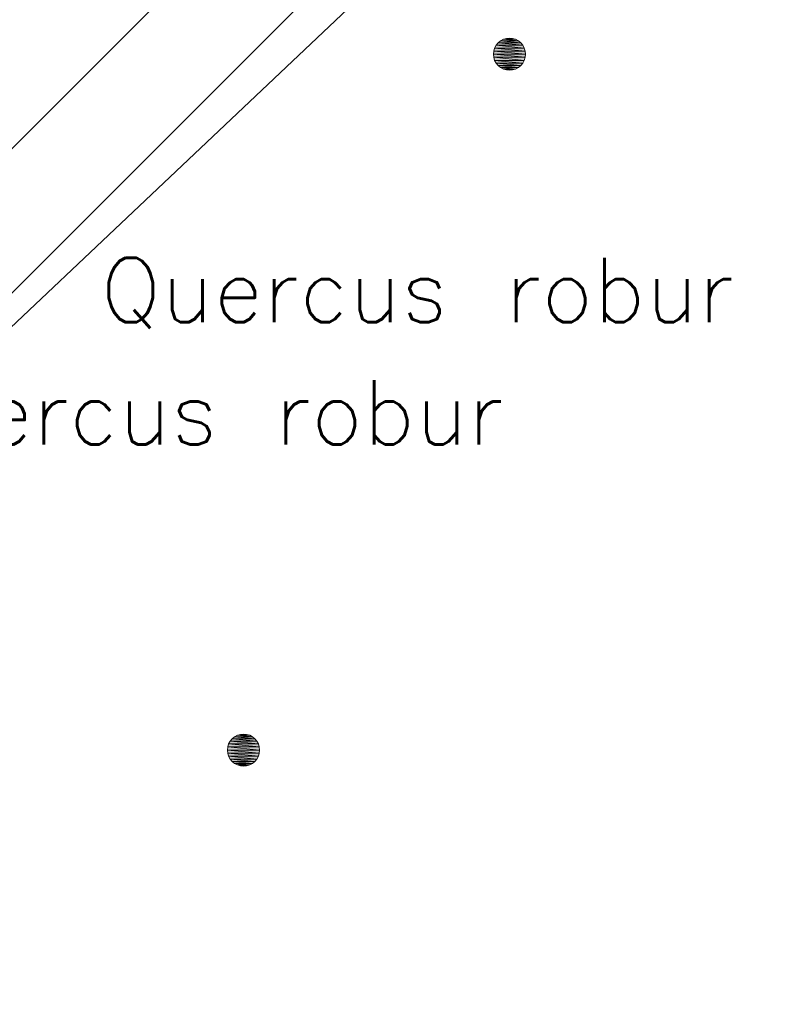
# Model space of a CAD drawing. Header units: metres. Extents: x 102764 to 106916, y 385369 to 392749.
# Tile 7 of 77: x 102895 to 102907, y 385371 to 385386. Entities that reach past the tile are written whole.
import ezdxf
from ezdxf.enums import TextEntityAlignment as Align

# ---------------------------------------------------------------- set-up
doc = ezdxf.new("R2010")
doc.units = ezdxf.units.M
for name, color, linetype, lineweight in [('0-BEPLANTING', 14, 'Continuous', 30), ('0-GRAS OM SPORTVELDEN', 2, 'Continuous', 30), ('B-WE-GR-STRUIK-G', 90, 'Continuous', 13), ('Bomen', 84, 'Continuous', 0), ('Boomsoort', 10, 'Continuous', 0)]:
    doc.layers.add(name, color=color, linetype=linetype, lineweight=lineweight)
doc.styles.add('Style-txt', font='txt.shx')
pattern_1 = [(45, (0, 0), (-1.122532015, 1.122532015), [])]

# ---------------------------------------------------------------- blocks, each defined once
blk = doc.blocks.new('MPOLYGON_63')
at = {"layer": 'Bomen', "flags": 128}
for points in [[(102898.065, 385375.138), (102898.034, 385375.1), (102898.45, 385375.1)], [(102898.103, 385375.169), (102898.065, 385375.138), (102898.419, 385375.138)], [(102898.065, 385375.138), (102898.419, 385375.138), (102898.45, 385375.1)], [(102898.146, 385375.192), (102898.103, 385375.169), (102898.381, 385375.169)], [(102898.103, 385375.169), (102898.381, 385375.169), (102898.419, 385375.138)], [(102898.193, 385375.206), (102898.146, 385375.192), (102898.338, 385375.192)], [(102898.146, 385375.192), (102898.338, 385375.192), (102898.381, 385375.169)], [(102898.242, 385375.211), (102898.193, 385375.206), (102898.291, 385375.206)], [(102898.193, 385375.206), (102898.291, 385375.206), (102898.338, 385375.192)], [(102897.997, 385375.01), (102897.992, 385374.961), (102898.492, 385374.961)], [(102897.992, 385374.961), (102897.997, 385374.912), (102898.487, 385374.912)], [(102897.992, 385374.961), (102898.492, 385374.961), (102898.487, 385374.912)], [(102898.011, 385375.057), (102897.997, 385375.01), (102898.487, 385375.01)], [(102897.997, 385375.01), (102898.487, 385375.01), (102898.492, 385374.961)], [(102898.034, 385375.1), (102898.011, 385375.057), (102898.473, 385375.057)], [(102898.011, 385375.057), (102898.473, 385375.057), (102898.487, 385375.01)], [(102898.034, 385375.1), (102898.45, 385375.1), (102898.473, 385375.057)], [(102897.997, 385374.912), (102898.011, 385374.865), (102898.473, 385374.865)], [(102897.997, 385374.912), (102898.487, 385374.912), (102898.473, 385374.865)], [(102898.011, 385374.865), (102898.034, 385374.822), (102898.45, 385374.822)], [(102898.011, 385374.865), (102898.473, 385374.865), (102898.45, 385374.822)], [(102898.034, 385374.822), (102898.065, 385374.784), (102898.419, 385374.784)], [(102898.034, 385374.822), (102898.45, 385374.822), (102898.419, 385374.784)], [(102898.065, 385374.784), (102898.103, 385374.753), (102898.381, 385374.753)], [(102898.065, 385374.784), (102898.419, 385374.784), (102898.381, 385374.753)], [(102898.103, 385374.753), (102898.146, 385374.73), (102898.338, 385374.73)], [(102898.103, 385374.753), (102898.381, 385374.753), (102898.338, 385374.73)], [(102898.146, 385374.73), (102898.193, 385374.716), (102898.291, 385374.716)], [(102898.146, 385374.73), (102898.338, 385374.73), (102898.291, 385374.716)], [(102898.193, 385374.716), (102898.291, 385374.716), (102898.242, 385374.711)]]:
    blk.add_lwpolyline(points, close=True, dxfattribs=at)
at = {"layer": 'Bomen', "color": 74, "true_color": 0x55aa00, "flags": 128}
for points in [[(102898.034, 385375.1), (102898.065, 385375.138)], [(102898.065, 385375.138), (102898.103, 385375.169)], [(102898.103, 385375.169), (102898.146, 385375.192)], [(102898.146, 385375.192), (102898.193, 385375.206)], [(102898.193, 385375.206), (102898.242, 385375.211)], [(102898.242, 385375.211), (102898.291, 385375.206)], [(102898.291, 385375.206), (102898.338, 385375.192)], [(102898.338, 385375.192), (102898.381, 385375.169)], [(102898.381, 385375.169), (102898.419, 385375.138)], [(102898.419, 385375.138), (102898.45, 385375.1)], [(102897.992, 385374.961), (102897.997, 385375.01)], [(102897.997, 385374.912), (102897.992, 385374.961)], [(102897.997, 385375.01), (102898.011, 385375.057)], [(102898.011, 385375.057), (102898.034, 385375.1)], [(102898.45, 385375.1), (102898.473, 385375.057)], [(102898.473, 385375.057), (102898.487, 385375.01)], [(102898.487, 385375.01), (102898.492, 385374.961)], [(102898.492, 385374.961), (102898.487, 385374.912)], [(102898.011, 385374.865), (102897.997, 385374.912)], [(102898.034, 385374.822), (102898.011, 385374.865)], [(102898.065, 385374.784), (102898.034, 385374.822)], [(102898.45, 385374.822), (102898.419, 385374.784)], [(102898.473, 385374.865), (102898.45, 385374.822)], [(102898.487, 385374.912), (102898.473, 385374.865)], [(102898.103, 385374.753), (102898.065, 385374.784)], [(102898.146, 385374.73), (102898.103, 385374.753)], [(102898.193, 385374.716), (102898.146, 385374.73)], [(102898.242, 385374.711), (102898.193, 385374.716)], [(102898.291, 385374.716), (102898.242, 385374.711)], [(102898.338, 385374.73), (102898.291, 385374.716)], [(102898.381, 385374.753), (102898.338, 385374.73)], [(102898.419, 385374.784), (102898.381, 385374.753)]]:
    blk.add_lwpolyline(points, dxfattribs=at)
at = {"layer": 'Bomen'}
for points in [[(102898.065, 385375.138), (102898.034, 385375.1), (102898.45, 385375.1)], [(102898.103, 385375.169), (102898.065, 385375.138), (102898.419, 385375.138)], [(102898.065, 385375.138), (102898.419, 385375.138), (102898.45, 385375.1)], [(102898.146, 385375.192), (102898.103, 385375.169), (102898.381, 385375.169)], [(102898.103, 385375.169), (102898.381, 385375.169), (102898.419, 385375.138)], [(102898.193, 385375.206), (102898.146, 385375.192), (102898.338, 385375.192)], [(102898.146, 385375.192), (102898.338, 385375.192), (102898.381, 385375.169)], [(102898.242, 385375.211), (102898.193, 385375.206), (102898.291, 385375.206)], [(102898.193, 385375.206), (102898.291, 385375.206), (102898.338, 385375.192)], [(102897.997, 385375.01), (102897.992, 385374.961), (102898.492, 385374.961)], [(102898.011, 385375.057), (102897.997, 385375.01), (102898.487, 385375.01)], [(102897.997, 385375.01), (102898.487, 385375.01), (102898.492, 385374.961)], [(102898.034, 385375.1), (102898.011, 385375.057), (102898.473, 385375.057)], [(102898.011, 385375.057), (102898.473, 385375.057), (102898.487, 385375.01)], [(102898.034, 385375.1), (102898.45, 385375.1), (102898.473, 385375.057)]]:
    blk.add_solid(points, dxfattribs=at)
at = {"layer": 'Bomen', "extrusion": (0, 0, -1)}
for points in [[(-102897.992, 385374.961), (-102897.997, 385374.912), (-102898.487, 385374.912)], [(-102897.992, 385374.961), (-102898.492, 385374.961), (-102898.487, 385374.912)], [(-102897.997, 385374.912), (-102898.011, 385374.865), (-102898.473, 385374.865)], [(-102897.997, 385374.912), (-102898.487, 385374.912), (-102898.473, 385374.865)], [(-102898.011, 385374.865), (-102898.034, 385374.822), (-102898.45, 385374.822)], [(-102898.011, 385374.865), (-102898.473, 385374.865), (-102898.45, 385374.822)], [(-102898.034, 385374.822), (-102898.065, 385374.784), (-102898.419, 385374.784)], [(-102898.034, 385374.822), (-102898.45, 385374.822), (-102898.419, 385374.784)], [(-102898.065, 385374.784), (-102898.103, 385374.753), (-102898.381, 385374.753)], [(-102898.065, 385374.784), (-102898.419, 385374.784), (-102898.381, 385374.753)], [(-102898.103, 385374.753), (-102898.146, 385374.73), (-102898.338, 385374.73)], [(-102898.103, 385374.753), (-102898.381, 385374.753), (-102898.338, 385374.73)], [(-102898.146, 385374.73), (-102898.193, 385374.716), (-102898.291, 385374.716)], [(-102898.146, 385374.73), (-102898.338, 385374.73), (-102898.291, 385374.716)], [(-102898.193, 385374.716), (-102898.291, 385374.716), (-102898.242, 385374.711)]]:
    blk.add_solid(points, dxfattribs=at)
blk = doc.blocks.new('MPOLYGON_67')
at = {"layer": 'Bomen', "flags": 128}
for points in [[(102902.238, 385385.987), (102902.201, 385385.956), (102902.554, 385385.956)], [(102902.282, 385386.01), (102902.238, 385385.987), (102902.516, 385385.987)], [(102902.238, 385385.987), (102902.516, 385385.987), (102902.554, 385385.956)], [(102902.329, 385386.024), (102902.282, 385386.01), (102902.473, 385386.01)], [(102902.282, 385386.01), (102902.473, 385386.01), (102902.516, 385385.987)], [(102902.377, 385386.029), (102902.329, 385386.024), (102902.426, 385386.024)], [(102902.329, 385386.024), (102902.426, 385386.024), (102902.473, 385386.01)], [(102902.132, 385385.828), (102902.127, 385385.779), (102902.627, 385385.779)], [(102902.146, 385385.875), (102902.132, 385385.828), (102902.622, 385385.828)], [(102902.132, 385385.828), (102902.622, 385385.828), (102902.627, 385385.779)], [(102902.169, 385385.918), (102902.146, 385385.875), (102902.608, 385385.875)], [(102902.146, 385385.875), (102902.608, 385385.875), (102902.622, 385385.828)], [(102902.201, 385385.956), (102902.169, 385385.918), (102902.585, 385385.918)], [(102902.169, 385385.918), (102902.585, 385385.918), (102902.608, 385385.875)], [(102902.201, 385385.956), (102902.554, 385385.956), (102902.585, 385385.918)], [(102902.127, 385385.779), (102902.132, 385385.73), (102902.622, 385385.73)], [(102902.127, 385385.779), (102902.627, 385385.779), (102902.622, 385385.73)], [(102902.132, 385385.73), (102902.146, 385385.683), (102902.608, 385385.683)], [(102902.132, 385385.73), (102902.622, 385385.73), (102902.608, 385385.683)], [(102902.146, 385385.683), (102902.169, 385385.64), (102902.585, 385385.64)], [(102902.146, 385385.683), (102902.608, 385385.683), (102902.585, 385385.64)], [(102902.169, 385385.64), (102902.201, 385385.602), (102902.554, 385385.602)], [(102902.169, 385385.64), (102902.585, 385385.64), (102902.554, 385385.602)], [(102902.201, 385385.602), (102902.238, 385385.571), (102902.516, 385385.571)], [(102902.201, 385385.602), (102902.554, 385385.602), (102902.516, 385385.571)], [(102902.238, 385385.571), (102902.282, 385385.548), (102902.473, 385385.548)], [(102902.238, 385385.571), (102902.516, 385385.571), (102902.473, 385385.548)], [(102902.282, 385385.548), (102902.329, 385385.534), (102902.426, 385385.534)], [(102902.282, 385385.548), (102902.473, 385385.548), (102902.426, 385385.534)], [(102902.329, 385385.534), (102902.426, 385385.534), (102902.377, 385385.529)]]:
    blk.add_lwpolyline(points, close=True, dxfattribs=at)
at = {"layer": 'Bomen', "color": 74, "true_color": 0x55aa00, "flags": 128}
for points in [[(102902.201, 385385.956), (102902.238, 385385.987)], [(102902.238, 385385.987), (102902.282, 385386.01)], [(102902.282, 385386.01), (102902.329, 385386.024)], [(102902.329, 385386.024), (102902.377, 385386.029)], [(102902.377, 385386.029), (102902.426, 385386.024)], [(102902.426, 385386.024), (102902.473, 385386.01)], [(102902.473, 385386.01), (102902.516, 385385.987)], [(102902.516, 385385.987), (102902.554, 385385.956)], [(102902.127, 385385.779), (102902.132, 385385.828)], [(102902.132, 385385.828), (102902.146, 385385.875)], [(102902.146, 385385.875), (102902.169, 385385.918)], [(102902.169, 385385.918), (102902.201, 385385.956)], [(102902.554, 385385.956), (102902.585, 385385.918)], [(102902.585, 385385.918), (102902.608, 385385.875)], [(102902.608, 385385.875), (102902.622, 385385.828)], [(102902.622, 385385.828), (102902.627, 385385.779)], [(102902.132, 385385.73), (102902.127, 385385.779)], [(102902.146, 385385.683), (102902.132, 385385.73)], [(102902.169, 385385.64), (102902.146, 385385.683)], [(102902.608, 385385.683), (102902.585, 385385.64)], [(102902.622, 385385.73), (102902.608, 385385.683)], [(102902.627, 385385.779), (102902.622, 385385.73)], [(102902.201, 385385.602), (102902.169, 385385.64)], [(102902.238, 385385.571), (102902.201, 385385.602)], [(102902.282, 385385.548), (102902.238, 385385.571)], [(102902.329, 385385.534), (102902.282, 385385.548)], [(102902.377, 385385.529), (102902.329, 385385.534)], [(102902.426, 385385.534), (102902.377, 385385.529)], [(102902.473, 385385.548), (102902.426, 385385.534)], [(102902.516, 385385.571), (102902.473, 385385.548)], [(102902.554, 385385.602), (102902.516, 385385.571)], [(102902.585, 385385.64), (102902.554, 385385.602)]]:
    blk.add_lwpolyline(points, dxfattribs=at)
at = {"layer": 'Bomen'}
for points in [[(102902.238, 385385.987), (102902.201, 385385.956), (102902.554, 385385.956)], [(102902.282, 385386.01), (102902.238, 385385.987), (102902.516, 385385.987)], [(102902.238, 385385.987), (102902.516, 385385.987), (102902.554, 385385.956)], [(102902.329, 385386.024), (102902.282, 385386.01), (102902.473, 385386.01)], [(102902.282, 385386.01), (102902.473, 385386.01), (102902.516, 385385.987)], [(102902.377, 385386.029), (102902.329, 385386.024), (102902.426, 385386.024)], [(102902.329, 385386.024), (102902.426, 385386.024), (102902.473, 385386.01)], [(102902.132, 385385.828), (102902.127, 385385.779), (102902.627, 385385.779)], [(102902.146, 385385.875), (102902.132, 385385.828), (102902.622, 385385.828)], [(102902.132, 385385.828), (102902.622, 385385.828), (102902.627, 385385.779)], [(102902.169, 385385.918), (102902.146, 385385.875), (102902.608, 385385.875)], [(102902.146, 385385.875), (102902.608, 385385.875), (102902.622, 385385.828)], [(102902.201, 385385.956), (102902.169, 385385.918), (102902.585, 385385.918)], [(102902.169, 385385.918), (102902.585, 385385.918), (102902.608, 385385.875)], [(102902.201, 385385.956), (102902.554, 385385.956), (102902.585, 385385.918)]]:
    blk.add_solid(points, dxfattribs=at)
at = {"layer": 'Bomen', "extrusion": (0, 0, -1)}
for points in [[(-102902.127, 385385.779), (-102902.132, 385385.73), (-102902.622, 385385.73)], [(-102902.127, 385385.779), (-102902.627, 385385.779), (-102902.622, 385385.73)], [(-102902.132, 385385.73), (-102902.146, 385385.683), (-102902.608, 385385.683)], [(-102902.132, 385385.73), (-102902.622, 385385.73), (-102902.608, 385385.683)], [(-102902.146, 385385.683), (-102902.169, 385385.64), (-102902.585, 385385.64)], [(-102902.146, 385385.683), (-102902.608, 385385.683), (-102902.585, 385385.64)], [(-102902.169, 385385.64), (-102902.201, 385385.602), (-102902.554, 385385.602)], [(-102902.169, 385385.64), (-102902.585, 385385.64), (-102902.554, 385385.602)], [(-102902.201, 385385.602), (-102902.238, 385385.571), (-102902.516, 385385.571)], [(-102902.201, 385385.602), (-102902.554, 385385.602), (-102902.516, 385385.571)], [(-102902.238, 385385.571), (-102902.282, 385385.548), (-102902.473, 385385.548)], [(-102902.238, 385385.571), (-102902.516, 385385.571), (-102902.473, 385385.548)], [(-102902.282, 385385.548), (-102902.329, 385385.534), (-102902.426, 385385.534)], [(-102902.282, 385385.548), (-102902.473, 385385.548), (-102902.426, 385385.534)], [(-102902.329, 385385.534), (-102902.426, 385385.534), (-102902.377, 385385.529)]]:
    blk.add_solid(points, dxfattribs=at)

msp = doc.modelspace()

# ---------------------------------------------------------------- hatches: boundary and pattern name
at = {"layer": '0-BEPLANTING', "ltscale": 0.2}
h = msp.add_hatch(dxfattribs=at)
h.set_pattern_fill('ANSI31', color=256, scale=0.1, pattern_type=2)
h.set_pattern_definition(pattern_1)
h.paths.add_polyline_path([(102971.283, 385460.805), (102993.601, 385480.816), (102986.496, 385488.744, -0.618857), (102986.194, 385489.081), (102978.744, 385497.394), (102977.372, 385497.48), (102977.122, 385496.261), (102977.122, 385494.758), (102979.568, 385491.432), (102987.085, 385482.054), (102987.24, 385480.371), (102986.067, 385479.157), (102973.776, 385468.073), (102968.5, 385463.364), (102967.187, 385462.84), (102965.912, 385463.906), (102955.765, 385474.446), (102944.945, 385487.085), (102937.676, 385495.522), (102935.936, 385494.999), (102935.333, 385493.935), (102935.309, 385493.196), (102951.863, 385473.45), (102951.229, 385472.387), (102961.232, 385460.655), (102965.418, 385455.643), (102966.041, 385454.541), (102961.56, 385449.648), (102962.401, 385448.358), (102951.51, 385438.159), (102950.222, 385438.966), (102948.56, 385437.721), (102930.46, 385420.996), (102918.544, 385410.094), (102894.916, 385388.491), (102886.501, 385380.319), (102883.821, 385376.734), (102883.291, 385374.79), (102883.507, 385371.132), (102883.563, 385371.081), (102907.29, 385393.51), (102927.16, 385411.839), (102930.57, 385410.26), (102934.32, 385418.36), (102975.32, 385456.05)])
at = {"layer": '0-GRAS OM SPORTVELDEN'}
h = msp.add_hatch(dxfattribs=at)
h.set_pattern_fill('ANSI31', color=256, scale=0.1, pattern_type=2)
h.set_pattern_definition(pattern_1)
h.paths.add_polyline_path([(102818.791, 385548.949), (102852.278, 385571.403), (102852.01, 385571.785), (102854.779, 385573.705), (102854.814, 385573.652), (102861.062, 385577.84), (102860.385, 385578.85), (102881.086, 385592.66), (102881.167, 385592.518), (102896.08, 385602.431), (102896.914, 385602.263), (102909.187, 385610.579), (102923.796, 385590.802), (102929.331, 385582.511), (102934.801, 385587.158), (102931.012, 385591.433), (102931.276, 385592.035), (102929.878, 385593.618), (102930.103, 385593.841), (102930.032, 385593.925), (102931.181, 385594.899), (102909.294, 385619.239), (102881.276, 385599.316), (102838.319, 385569.049), (102820.082, 385556.014), (102816.237, 385555.902), (102814.84, 385551.034), (102812.576, 385547.764, -0.726153), (102812.495, 385547.491), (102812.974, 385528.325), (102813.041, 385528.155), (102816.469, 385527.44), (102818.068, 385526.567), (102822.382, 385519.43), (102821.821, 385517.397), (102814.349, 385509.985), (102796.54, 385489.58), (102794.334, 385486.508), (102788.775, 385481.052), (102788.156, 385479.85), (102788.67, 385479.002), (102801.053, 385467.084), (102815.174, 385452.172), (102826.761, 385439.809), (102827.671, 385438.032), (102827.121, 385437.148), (102825.905, 385437.027), (102813.245, 385450.579), (102798.973, 385465.496), (102785.346, 385480.995), (102782.926, 385479.23), (102796.455, 385464.752), (102811.312, 385448.73), (102825.2, 385434.526), (102847.479, 385409.915), (102881.866, 385372.633), (102883.513, 385371.034), (102883.291, 385374.79), (102881.245, 385378.781), (102880.025, 385378.039), (102865.405, 385393.604), (102849.434, 385411.265), (102832.663, 385429.09), (102828.285, 385434.268), (102828.28, 385435.332), (102829.357, 385436.2), (102830.739, 385436.088), (102833.6, 385432.841), (102846.94, 385418.017), (102849.762, 385413.887), (102866.63, 385396.138), (102881.926, 385380.232), (102881.245, 385378.781), (102883.291, 385374.79), (102883.821, 385376.734), (102886.501, 385380.319), (102894.916, 385388.491), (102918.544, 385410.094), (102930.46, 385420.996), (102948.56, 385437.721), (102950.222, 385438.966), (102951.51, 385438.159), (102962.401, 385448.358), (102961.56, 385449.648), (102966.041, 385454.541), (102965.418, 385455.643), (102961.232, 385460.655), (102951.229, 385472.387), (102951.863, 385473.45), (102935.309, 385493.196), (102935.309, 385493.935), (102935.936, 385494.999), (102937.676, 385495.522), (102944.945, 385487.085), (102955.765, 385474.446), (102965.912, 385463.906), (102967.187, 385462.84), (102968.5, 385463.364), (102973.776, 385468.073), (102986.067, 385479.157), (102987.24, 385480.371), (102987.085, 385482.054), (102979.568, 385491.432), (102977.122, 385494.758), (102977.122, 385496.261), (102977.372, 385497.48), (102978.744, 385497.394), (102979.547, 385496.923), (102980.796, 385497.944), (102980.612, 385498.163), (102977.66, 385501.169), (102976.901, 385502.018), (102977.148, 385502.385), (102973.622, 385506.043), (102973.425, 385505.789), (102972.083, 385507.297), (102971.145, 385506.35), (102963.18, 385514.877), (102959.38, 385511.427), (102958.539, 385512.315), (102953.802, 385507.937), (102943.631, 385518.966), (102943.655, 385519.032), (102938.436, 385524.6), (102916.808, 385510.082), (102917.924, 385508.232), (102915.274, 385506.396), (102914.855, 385506.983), (102894.022, 385487.894), (102894.354, 385487.471), (102894.207, 385487.337), (102894.264, 385487.289), (102891.838, 385485.058), (102891.409, 385485.48), (102886.046, 385480.597), (102886.118, 385480.519), (102885.858, 385480.281), (102885.987, 385480.141), (102874.113, 385469.245), (102873.921, 385469.471), (102873.921, 385469.408), (102872.611, 385470.679), (102884.883, 385481.892), (102885.04, 385481.715), (102889.495, 385485.76), (102889.63, 385486.735), (102892.547, 385489.33), (102893.556, 385489.476), (102913.987, 385508.294), (102913.271, 385509.279), (102913.075, 385509.178), (102912.774, 385509.54), (102913.749, 385510.201), (102908.677, 385517.663), (102888.628, 385504.311), (102863.979, 385487.694), (102862.893, 385484.219), (102861.309, 385484.754), (102862.508, 385488.604), (102881.349, 385501.33), (102880.306, 385502.691), (102859.193, 385488.568), (102854.143, 385495.406), (102853.653, 385495.124), (102850.267, 385499.672), (102850.71, 385500.038), (102845.124, 385507.729), (102831.135, 385528.424)])
h.paths.add_polyline_path([(102827.983, 385515.027), (102828.646, 385514.354), (102848.05, 385492.873), (102866.736, 385472.088), (102867.394, 385471.373), (102866.72, 385470.72), (102852.697, 385457.759), (102847.226, 385452.716), (102831.991, 385438.718), (102831.257, 385438.066), (102830.602, 385438.785), (102811.031, 385458.915), (102791.511, 385478.987), (102790.804, 385479.728), (102791.543, 385480.453), (102806.546, 385494.682), (102811.942, 385499.791), (102827.162, 385514.304)], flags=17)
h.paths.add_polyline_path([(102865.094, 385460.772), (102864.948, 385460.625), (102865.002, 385460.568), (102862.755, 385458.546), (102862.704, 385458.57), (102862.532, 385458.428), (102861.695, 385459.302), (102864.264, 385461.677)], flags=17)
h.paths.add_polyline_path([(102913.884, 385500.53), (102914.627, 385501.162), (102915.31, 385500.438), (102920.544, 385494.733), (102922.458, 385492.631), (102929.932, 385484.442), (102933.645, 385480.461), (102938.741, 385475.025), (102942.574, 385470.821), (102950.052, 385462.691), (102951.526, 385461.141), (102957.179, 385454.932), (102957.885, 385454.181), (102957.162, 385453.533), (102920.836, 385420.146), (102885.046, 385387.253), (102884.347, 385386.601), (102883.764, 385387.205), (102878.334, 385393.069), (102876.653, 385394.918), (102869.173, 385403.019), (102865.365, 385407.064), (102860.344, 385412.553), (102856.622, 385416.652), (102849.182, 385424.725), (102847.023, 385427.058), (102841.716, 385432.743), (102841.081, 385433.478), (102841.708, 385434.055), (102877.67, 385467.136)], flags=17)

# ---------------------------------------------------------------- linework, layer by layer
at = {"layer": 'B-WE-GR-STRUIK-G', "flags": 128}
msp.add_lwpolyline([(102971.283, 385460.805), (102975.32, 385456.05), (102934.32, 385418.36), (102930.57, 385410.26), (102927.16, 385411.839), (102907.29, 385393.51), (102907.29, 385393.51), (102883.564, 385371.08), (102883.564, 385371.08), (102881.866, 385372.633)], dxfattribs=at)
at = {"layer": 'Defpoints'}
msp.add_rational_spline([(102818.791, 385548.949), (102835.535, 385560.176), (102852.278, 385571.403), (102852.144, 385571.594), (102852.01, 385571.785), (102853.395, 385572.745), (102854.779, 385573.705), (102854.797, 385573.678), (102854.814, 385573.652), (102857.938, 385575.746), (102861.062, 385577.84), (102860.723, 385578.345), (102860.385, 385578.85), (102870.736, 385585.755), (102881.086, 385592.66), (102881.127, 385592.589), (102881.167, 385592.518), (102888.624, 385597.475), (102896.08, 385602.431), (102896.497, 385602.347), (102896.914, 385602.263), (102903.051, 385606.421), (102909.187, 385610.579), (102916.492, 385600.691), (102923.796, 385590.802), (102926.564, 385586.656), (102929.331, 385582.511), (102932.066, 385584.834), (102934.801, 385587.158), (102932.907, 385589.296), (102931.012, 385591.433), (102931.144, 385591.734), (102931.276, 385592.035), (102930.577, 385592.827), (102929.878, 385593.618), (102929.99, 385593.729), (102930.103, 385593.841), (102930.067, 385593.883), (102930.032, 385593.925), (102930.606, 385594.412), (102931.181, 385594.899), (102920.238, 385607.069), (102909.294, 385619.239), (102895.285, 385609.278), (102881.276, 385599.316), (102859.798, 385584.182), (102838.319, 385569.049), (102829.201, 385562.531), (102820.082, 385556.014), (102818.159, 385555.958), (102816.237, 385555.902), (102815.538, 385553.468), (102814.84, 385551.034), (102813.708, 385549.399), (102812.576, 385547.764), (102812.666, 385547.702), (102812.635, 385547.598), (102812.604, 385547.494), (102812.495, 385547.491), (102812.734, 385537.908), (102812.974, 385528.325), (102813.008, 385528.24), (102813.041, 385528.155), (102814.755, 385527.797), (102816.469, 385527.44), (102817.269, 385527.003), (102818.068, 385526.567), (102820.225, 385522.998), (102822.382, 385519.43), (102822.102, 385518.414), (102821.821, 385517.397), (102818.085, 385513.691), (102814.349, 385509.985), (102805.445, 385499.782), (102796.54, 385489.58), (102795.437, 385488.044), (102794.334, 385486.508), (102791.554, 385483.78), (102788.775, 385481.052), (102788.466, 385480.451), (102788.156, 385479.85), (102788.413, 385479.426), (102788.67, 385479.002), (102794.862, 385473.043), (102801.053, 385467.084), (102808.114, 385459.628), (102815.174, 385452.172), (102820.968, 385445.991), (102826.761, 385439.809), (102827.216, 385438.921), (102827.671, 385438.032), (102827.396, 385437.59), (102827.121, 385437.148), (102826.513, 385437.088), (102825.905, 385437.027), (102819.575, 385443.803), (102813.245, 385450.579), (102806.109, 385458.037), (102798.973, 385465.496), (102792.16, 385473.246), (102785.346, 385480.995), (102784.136, 385480.112), (102782.926, 385479.23), (102789.691, 385471.991), (102796.455, 385464.752), (102803.884, 385456.741), (102811.312, 385448.73), (102818.256, 385441.628), (102825.2, 385434.526), (102836.34, 385422.22), (102847.479, 385409.915), (102864.673, 385391.274), (102881.866, 385372.633), (102882.69, 385371.833), (102883.513, 385371.034), (102883.402, 385372.912), (102883.291, 385374.79), (102882.268, 385376.785), (102881.245, 385378.781), (102880.635, 385378.41), (102880.025, 385378.039), (102872.715, 385385.822), (102865.405, 385393.604), (102857.42, 385402.434), (102849.434, 385411.265), (102841.049, 385420.177), (102832.663, 385429.09), (102830.474, 385431.679), (102828.285, 385434.268), (102828.283, 385434.8), (102828.28, 385435.332), (102828.819, 385435.766), (102829.357, 385436.2), (102830.048, 385436.144), (102830.739, 385436.088), (102832.17, 385434.465), (102833.6, 385432.841), (102840.27, 385425.429), (102846.94, 385418.017), (102848.351, 385415.952), (102849.762, 385413.887), (102858.196, 385405.013), (102866.63, 385396.138), (102874.278, 385388.185), (102881.926, 385380.232), (102881.586, 385379.507), (102881.245, 385378.781), (102882.268, 385376.785), (102883.291, 385374.79), (102883.556, 385375.762), (102883.821, 385376.734), (102885.161, 385378.526), (102886.501, 385380.319), (102890.709, 385384.405), (102894.916, 385388.491), (102906.73, 385399.292), (102918.544, 385410.094), (102924.502, 385415.545), (102930.46, 385420.996), (102939.51, 385429.358), (102948.56, 385437.721), (102949.391, 385438.344), (102950.222, 385438.966), (102950.866, 385438.562), (102951.51, 385438.159), (102956.956, 385443.258), (102962.401, 385448.358), (102961.981, 385449.003), (102961.56, 385449.648), (102963.801, 385452.095), (102966.041, 385454.541), (102965.73, 385455.092), (102965.418, 385455.643), (102963.325, 385458.149), (102961.232, 385460.655), (102956.231, 385466.521), (102951.229, 385472.387), (102951.546, 385472.919), (102951.863, 385473.45), (102943.586, 385483.323), (102935.309, 385493.196), (102935.309, 385493.566), (102935.309, 385493.935), (102935.623, 385494.467), (102935.936, 385494.999), (102936.806, 385495.26), (102937.676, 385495.522), (102941.311, 385491.303), (102944.945, 385487.085), (102950.355, 385480.765), (102955.765, 385474.446), (102960.839, 385469.176), (102965.912, 385463.906), (102966.55, 385463.373), (102967.187, 385462.84), (102967.844, 385463.102), (102968.5, 385463.364), (102971.138, 385465.719), (102973.776, 385468.073), (102979.922, 385473.615), (102986.067, 385479.157), (102986.654, 385479.764), (102987.24, 385480.371), (102987.163, 385481.213), (102987.085, 385482.054), (102983.327, 385486.743), (102979.568, 385491.432), (102978.345, 385493.095), (102977.122, 385494.758), (102977.122, 385495.509), (102977.122, 385496.261), (102977.247, 385496.871), (102977.372, 385497.48), (102978.058, 385497.437), (102978.744, 385497.394), (102979.146, 385497.159), (102979.547, 385496.923), (102980.171, 385497.434), (102980.796, 385497.944), (102980.704, 385498.054), (102980.612, 385498.163), (102979.136, 385499.666), (102977.66, 385501.169), (102977.281, 385501.594), (102976.901, 385502.018), (102977.025, 385502.202), (102977.148, 385502.385), (102975.385, 385504.214), (102973.622, 385506.043), (102973.523, 385505.916), (102973.425, 385505.789), (102972.754, 385506.543), (102972.083, 385507.297), (102971.614, 385506.823), (102971.145, 385506.35), (102967.163, 385510.613), (102963.18, 385514.877), (102961.28, 385513.152), (102959.38, 385511.427), (102958.96, 385511.871), (102958.539, 385512.315), (102956.171, 385510.126), (102953.802, 385507.937), (102948.717, 385513.452), (102943.631, 385518.966), (102943.643, 385518.999), (102943.655, 385519.032), (102941.046, 385521.816), (102938.436, 385524.6), (102927.622, 385517.341), (102916.808, 385510.082), (102917.366, 385509.157), (102917.924, 385508.232), (102916.599, 385507.314), (102915.274, 385506.396), (102915.065, 385506.689), (102914.855, 385506.983), (102904.439, 385497.438), (102894.022, 385487.894), (102894.188, 385487.682), (102894.354, 385487.471), (102894.281, 385487.404), (102894.207, 385487.337), (102894.236, 385487.313), (102894.264, 385487.289), (102893.051, 385486.174), (102891.838, 385485.058), (102891.623, 385485.269), (102891.409, 385485.48), (102888.727, 385483.039), (102886.046, 385480.597), (102886.082, 385480.558), (102886.118, 385480.519), (102885.988, 385480.4), (102885.858, 385480.281), (102885.922, 385480.211), (102885.987, 385480.141), (102880.05, 385474.693), (102874.113, 385469.245), (102874.017, 385469.358), (102873.921, 385469.471), (102873.921, 385469.44), (102873.921, 385469.408), (102873.266, 385470.044), (102872.611, 385470.679), (102878.747, 385476.285), (102884.883, 385481.892), (102884.962, 385481.803), (102885.04, 385481.715), (102887.268, 385483.737), (102889.495, 385485.76), (102889.563, 385486.247), (102889.63, 385486.735), (102891.089, 385488.032), (102892.547, 385489.33), (102893.052, 385489.403), (102893.556, 385489.476), (102903.772, 385498.885), (102913.987, 385508.294), (102913.629, 385508.786), (102913.271, 385509.279), (102913.173, 385509.229), (102913.075, 385509.178), (102912.925, 385509.359), (102912.774, 385509.54), (102913.262, 385509.871), (102913.749, 385510.201), (102911.213, 385513.932), (102908.677, 385517.663), (102898.653, 385510.987), (102888.628, 385504.311), (102876.304, 385496.003), (102863.979, 385487.694), (102863.436, 385485.956), (102862.893, 385484.219), (102862.101, 385484.486), (102861.309, 385484.754), (102861.909, 385486.679), (102862.508, 385488.604), (102871.929, 385494.967), (102881.349, 385501.33), (102880.828, 385502.01), (102880.306, 385502.691), (102869.75, 385495.629), (102859.193, 385488.568), (102856.668, 385491.987), (102854.143, 385495.406), (102853.898, 385495.265), (102853.653, 385495.124), (102851.96, 385497.398), (102850.267, 385499.672), (102850.489, 385499.855), (102850.71, 385500.038), (102847.917, 385503.883), (102845.124, 385507.729), (102838.13, 385518.077), (102831.135, 385528.424), (102824.963, 385538.687), (102818.791, 385548.949)], [1, 1, 1, 1, 1, 1, 1, 1, 1, 1, 1, 1, 1, 1, 1, 1, 1, 1, 1, 1, 1, 1, 1, 1, 1, 1, 1, 1, 1, 1, 1, 1, 1, 1, 1, 1, 1, 1, 1, 1, 1, 1, 1, 1, 1, 1, 1, 1, 1, 1, 1, 1, 1, 1, 1, 0.809166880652, 1, 0.809166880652, 1, 1, 1, 1, 1, 1, 1, 1, 1, 1, 1, 1, 1, 1, 1, 1, 1, 1, 1, 1, 1, 1, 1, 1, 1, 1, 1, 1, 1, 1, 1, 1, 1, 1, 1, 1, 1, 1, 1, 1, 1, 1, 1, 1, 1, 1, 1, 1, 1, 1, 1, 1, 1, 1, 1, 1, 1, 1, 1, 1, 1, 1, 1, 1, 1, 1, 1, 1, 1, 1, 1, 1, 1, 1, 1, 1, 1, 1, 1, 1, 1, 1, 1, 1, 1, 1, 1, 1, 1, 1, 1, 1, 1, 1, 1, 1, 1, 1, 1, 1, 1, 1, 1, 1, 1, 1, 1, 1, 1, 1, 1, 1, 1, 1, 1, 1, 1, 1, 1, 1, 1, 1, 1, 1, 1, 1, 1, 1, 1, 1, 1, 1, 1, 1, 1, 1, 1, 1, 1, 1, 1, 1, 1, 1, 1, 1, 1, 1, 1, 1, 1, 1, 1, 1, 1, 1, 1, 1, 1, 1, 1, 1, 1, 1, 1, 1, 1, 1, 1, 1, 1, 1, 1, 1, 1, 1, 1, 1, 1, 1, 1, 1, 1, 1, 1, 1, 1, 1, 1, 1, 1, 1, 1, 1, 1, 1, 1, 1, 1, 1, 1, 1, 1, 1, 1, 1, 1, 1, 1, 1, 1, 1, 1, 1, 1, 1, 1, 1, 1, 1, 1, 1, 1, 1, 1, 1, 1, 1, 1, 1, 1, 1, 1, 1, 1, 1, 1, 1, 1, 1, 1, 1, 1, 1, 1, 1, 1, 1, 1, 1, 1, 1, 1, 1, 1, 1, 1, 1, 1, 1, 1, 1, 1, 1, 1, 1, 1, 1, 1, 1, 1, 1, 1, 1, 1, 1, 1, 1, 1, 1, 1], degree=2, knots=[0, 0, 0, 0.012346, 0.012346, 0.024691, 0.024691, 0.037037, 0.037037, 0.049383, 0.049383, 0.061728, 0.061728, 0.074074, 0.074074, 0.08642, 0.08642, 0.098765, 0.098765, 0.111111, 0.111111, 0.123457, 0.123457, 0.135802, 0.135802, 0.148148, 0.148148, 0.160494, 0.160494, 0.17284, 0.17284, 0.185185, 0.185185, 0.197531, 0.197531, 0.209877, 0.209877, 0.222222, 0.222222, 0.234568, 0.234568, 0.246914, 0.246914, 0.259259, 0.259259, 0.271605, 0.271605, 0.283951, 0.283951, 0.296296, 0.296296, 0.308642, 0.308642, 0.320988, 0.320988, 0.333333, 0.333333, 0.5, 0.5, 0.666667, 0.666667, 0.669048, 0.669048, 0.671429, 0.671429, 0.67381, 0.67381, 0.67619, 0.67619, 0.678571, 0.678571, 0.680952, 0.680952, 0.683333, 0.683333, 0.685714, 0.685714, 0.688095, 0.688095, 0.690476, 0.690476, 0.692857, 0.692857, 0.695238, 0.695238, 0.697619, 0.697619, 0.7, 0.7, 0.702381, 0.702381, 0.704762, 0.704762, 0.707143, 0.707143, 0.709524, 0.709524, 0.711905, 0.711905, 0.714286, 0.714286, 0.716667, 0.716667, 0.719048, 0.719048, 0.721429, 0.721429, 0.72381, 0.72381, 0.72619, 0.72619, 0.728571, 0.728571, 0.730952, 0.730952, 0.733333, 0.733333, 0.735714, 0.735714, 0.738095, 0.738095, 0.740476, 0.740476, 0.742857, 0.742857, 0.745238, 0.745238, 0.747619, 0.747619, 0.75, 0.75, 0.752381, 0.752381, 0.754762, 0.754762, 0.757143, 0.757143, 0.759524, 0.759524, 0.761905, 0.761905, 0.764286, 0.764286, 0.766667, 0.766667, 0.769048, 0.769048, 0.771429, 0.771429, 0.77381, 0.77381, 0.77619, 0.77619, 0.778571, 0.778571, 0.780952, 0.780952, 0.783333, 0.783333, 0.785714, 0.785714, 0.788095, 0.788095, 0.790476, 0.790476, 0.792857, 0.792857, 0.795238, 0.795238, 0.797619, 0.797619, 0.8, 0.8, 0.802381, 0.802381, 0.804762, 0.804762, 0.807143, 0.807143, 0.809524, 0.809524, 0.811905, 0.811905, 0.814286, 0.814286, 0.816667, 0.816667, 0.819048, 0.819048, 0.821429, 0.821429, 0.82381, 0.82381, 0.82619, 0.82619, 0.828571, 0.828571, 0.830952, 0.830952, 0.833333, 0.833333, 0.835714, 0.835714, 0.838095, 0.838095, 0.840476, 0.840476, 0.842857, 0.842857, 0.845238, 0.845238, 0.847619, 0.847619, 0.85, 0.85, 0.852381, 0.852381, 0.854762, 0.854762, 0.857143, 0.857143, 0.859524, 0.859524, 0.861905, 0.861905, 0.864286, 0.864286, 0.866667, 0.866667, 0.869048, 0.869048, 0.871429, 0.871429, 0.87381, 0.87381, 0.87619, 0.87619, 0.878571, 0.878571, 0.880952, 0.880952, 0.883333, 0.883333, 0.885714, 0.885714, 0.888095, 0.888095, 0.890476, 0.890476, 0.892857, 0.892857, 0.895238, 0.895238, 0.897619, 0.897619, 0.9, 0.9, 0.902381, 0.902381, 0.904762, 0.904762, 0.907143, 0.907143, 0.909524, 0.909524, 0.911905, 0.911905, 0.914286, 0.914286, 0.916667, 0.916667, 0.919048, 0.919048, 0.921429, 0.921429, 0.92381, 0.92381, 0.92619, 0.92619, 0.928571, 0.928571, 0.930952, 0.930952, 0.933333, 0.933333, 0.935714, 0.935714, 0.938095, 0.938095, 0.940476, 0.940476, 0.942857, 0.942857, 0.945238, 0.945238, 0.947619, 0.947619, 0.95, 0.95, 0.952381, 0.952381, 0.954762, 0.954762, 0.957143, 0.957143, 0.959524, 0.959524, 0.961905, 0.961905, 0.964286, 0.964286, 0.966667, 0.966667, 0.969048, 0.969048, 0.971429, 0.971429, 0.97381, 0.97381, 0.97619, 0.97619, 0.978571, 0.978571, 0.980952, 0.980952, 0.983333, 0.983333, 0.985714, 0.985714, 0.988095, 0.988095, 0.990476, 0.990476, 0.992857, 0.992857, 0.995238, 0.995238, 0.997619, 0.997619, 1, 1, 1], dxfattribs=at)

# ---------------------------------------------------------------- block references
at = {"layer": 'Bomen', "rotation": 360}
for name in ['MPOLYGON_67', 'MPOLYGON_63']:
    msp.add_blockref(name, (0, 0, -0.268), dxfattribs=at)

# ---------------------------------------------------------------- texts
at = {"layer": 'Boomsoort', "color": 7, "style": 'Style-txt'}
for p in [(102905.869, 385381.613, -0.268), (102902.288, 385379.713, -0.268)]:
    msp.add_text('Quercus robur', height=1, dxfattribs=at).set_placement(p, align=Align.RIGHT)

doc.saveas('drawing.dxf')
